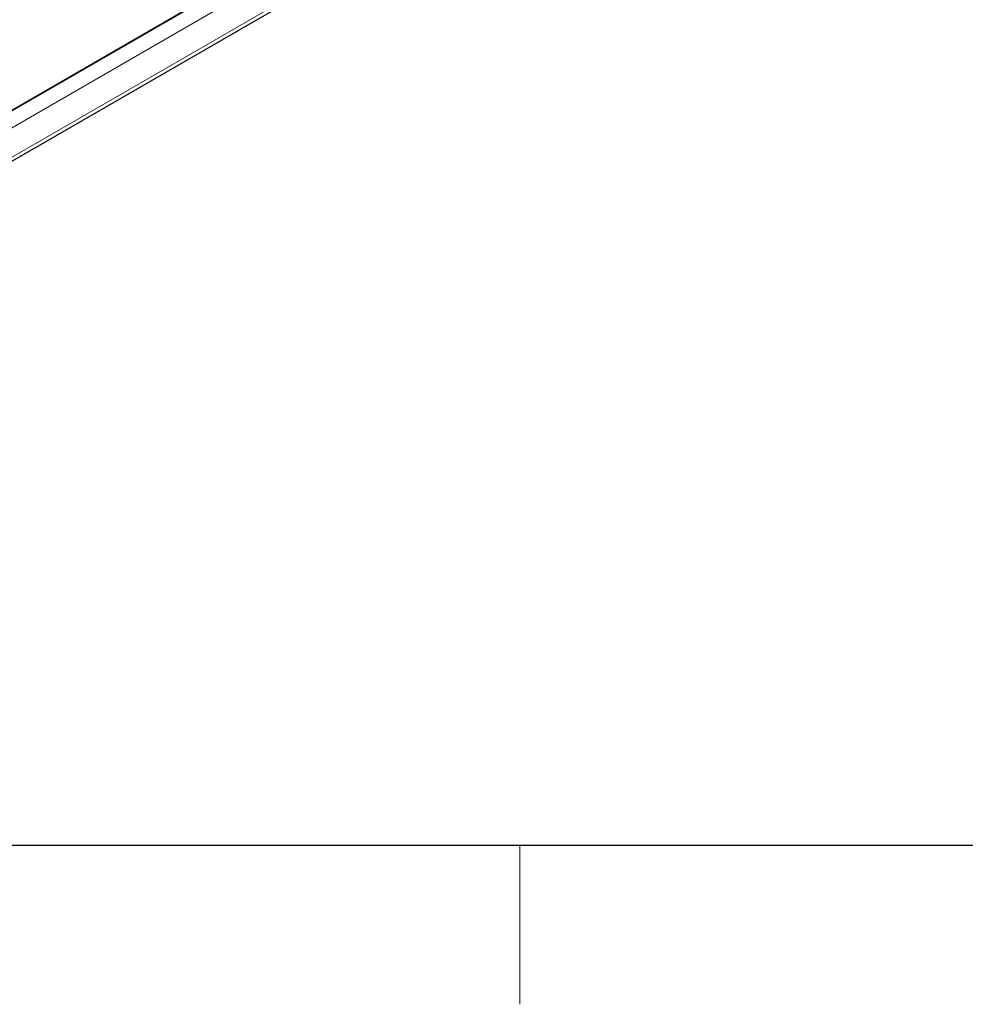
# Model space of a CAD drawing. Header units: millimetres. Extents: x 1 to 419, y 2 to 295.
# Tile 10 of 50: x 92 to 122, y 2 to 34. Entities that reach past the tile are written whole.
import ezdxf

# ---------------------------------------------------------------- set-up
doc = ezdxf.new("R2010")
doc.units = ezdxf.units.MM

msp = doc.modelspace()

# ---------------------------------------------------------------- linework, layer by layer
at = {"color": 7, "linetype": 'Continuous', "lineweight": 25}
for p, q in [((75.7276, 21.1257), (102.5061, 36.5846)), ((75.7776, 19.5416), (104.4669, 36.1036)), ((413.5, 7.5), (6.5, 7.5))]:
    msp.add_line(p, q, dxfattribs=at)
at = {"color": 8, "linetype": 'Continuous', "lineweight": 18}
for p, q in [((102.5055, 36.5584), (75.7452, 21.1101)), ((75.8568, 19.7171), (104.5331, 36.2715)), ((102.7064, 36.1401), (75.9845, 20.7139))]:
    msp.add_line(p, q, dxfattribs=at)
at = {"color": 7, "linetype": 'Continuous', "lineweight": 18}
msp.add_line((108.25, 7.5), (108.25, 2.5), dxfattribs=at)

doc.saveas('drawing.dxf')
